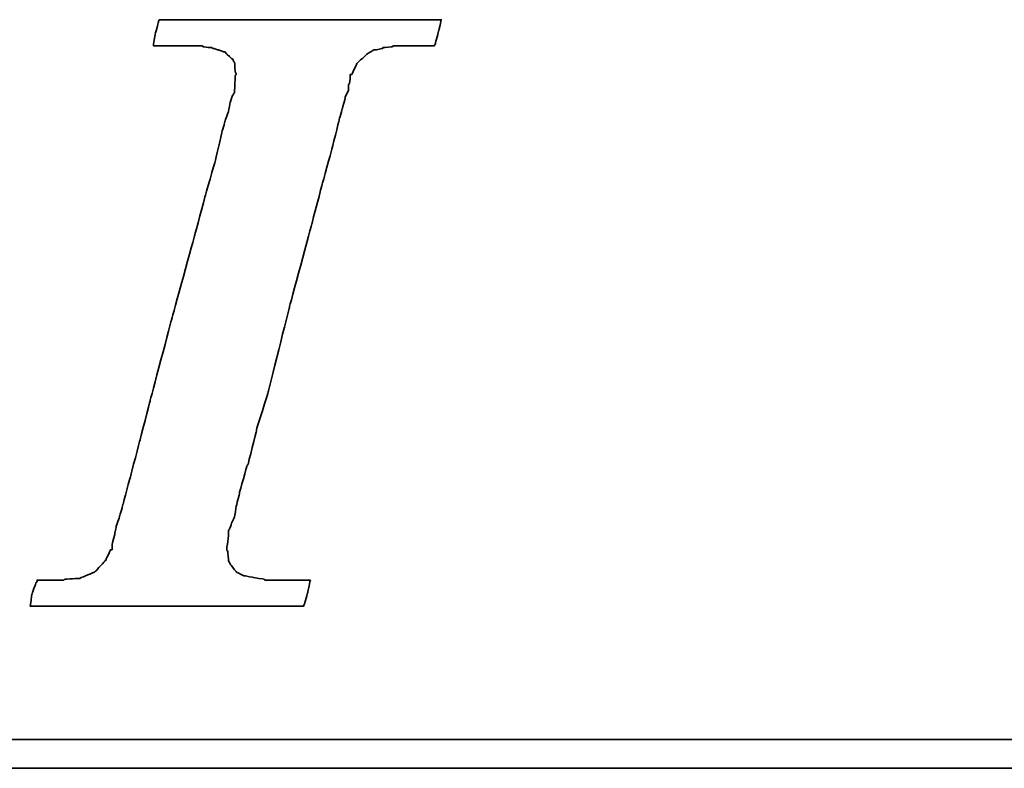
# Model space of a CAD drawing. Header units: millimetres. Extents: x 85 to 589, y 104 to 272.
# Tile 31 of 52: x 459.38 to 466.67, y 155.41 to 160.95. Entities that reach past the tile are written whole.
import ezdxf

# ---------------------------------------------------------------- set-up
doc = ezdxf.new("R2010")
doc.units = ezdxf.units.MM
doc.header["$LTSCALE"] = 0.1
doc.layers.add('DIM', color=4, linetype='CONTINUOUS')
doc.layers.add('layer 1', color=7, linetype='CONTINUOUS')

# ---------------------------------------------------------------- blocks, each defined once
blk = doc.blocks.new('TBI MOTION logo(完整正式版)')
at = {"layer": 'layer 1', "color": 22, "lineweight": 35}
for points, knots in [([(-40.59125, -7.94375), (-40.59125, -7.94375), (-40.97375, -7.94375), (-40.97375, -7.94375), (-40.97375, -7.94375), (-40.97375, -7.94375), (-41.38125, -7.94375), (-41.38125, -7.94375), (-41.38125, -7.94375), (-41.38125, -7.94375), (-41.54875, -7.94375), (-41.54875, -7.94375), (-41.54875, -7.94375), (-41.54875, -7.94375), (-41.59875, -7.94375), (-41.59875, -7.94375), (-41.59875, -7.94375), (-41.59875, -7.94375), (-41.88375, -7.94375), (-41.88375, -7.94375), (-41.88375, -7.94375), (-41.88375, -7.94375), (-41.90875, -7.91875), (-41.90875, -7.91875), (-41.90875, -7.91875), (-41.90875, -7.91875), (-42.19875, -7.87125), (-42.19875, -7.87125), (-42.19875, -7.87125), (-42.19875, -7.87125), (-42.43875, -7.82375), (-42.43875, -7.82375), (-42.43875, -7.82375), (-42.43875, -7.82375), (-42.45875, -7.82375), (-42.45875, -7.82375), (-42.45875, -7.82375), (-42.45875, -7.82375), (-42.48625, -7.82375), (-42.48625, -7.82375), (-42.48625, -7.82375), (-42.48625, -7.82375), (-42.67625, -7.72375), (-42.67625, -7.72375), (-42.67625, -7.72375), (-42.67625, -7.72375), (-42.70125, -7.70375), (-42.70125, -7.70375), (-42.70125, -7.70375), (-42.70125, -7.70375), (-42.72375, -7.67875), (-42.72375, -7.67875), (-42.72375, -7.67875), (-42.72375, -7.67875), (-42.86875, -7.48875), (-42.86875, -7.48875), (-42.86875, -7.48875), (-42.86875, -7.48875), (-42.89375, -7.43875), (-42.89375, -7.43875), (-42.89375, -7.43875), (-42.89375, -7.43875), (-42.91875, -7.38875), (-42.91875, -7.38875), (-42.91875, -7.38875), (-42.91875, -7.38875), (-42.93875, -7.12875), (-42.93875, -7.12875), (-42.93875, -7.12875), (-42.93875, -7.12875), (-42.96375, -7.10375), (-42.96375, -7.10375), (-42.96375, -7.10375), (-42.96375, -7.10375), (-42.96375, -7.05375), (-42.96375, -7.05375), (-42.96375, -7.05375), (-42.96375, -7.05375), (-42.96375, -7.00875), (-42.96375, -7.00875), (-42.96375, -7.00875), (-42.96375, -7.00875), (-42.91875, -6.69625), (-42.91875, -6.69625), (-42.91875, -6.69625), (-42.91875, -6.69625), (-42.91875, -6.62375), (-42.91875, -6.62375), (-42.91875, -6.62375), (-42.91875, -6.62375), (-42.91875, -6.59625), (-42.91875, -6.59625), (-42.91875, -6.59625), (-42.91875, -6.59625), (-42.91875, -6.57375), (-42.91875, -6.57375), (-42.91875, -6.57375), (-42.91875, -6.57375), (-42.91875, -6.52875), (-42.91875, -6.52875), (-42.91875, -6.52875), (-42.91875, -6.52875), (-42.89375, -6.50375), (-42.89375, -6.50375), (-42.89375, -6.50375), (-42.89375, -6.50375), (-42.84375, -6.38375), (-42.84375, -6.38375), (-42.84375, -6.38375), (-42.84375, -6.38375), (-42.84375, -6.35875), (-42.84375, -6.35875), (-42.84375, -6.35875), (-42.84375, -6.35875), (-42.74625, -6.14375), (-42.74625, -6.14375), (-42.74625, -6.14375), (-42.74625, -6.14375), (-42.70125, -5.85375), (-42.70125, -5.85375), (-42.70125, -5.85375), (-42.70125, -5.85375), (-42.60375, -5.47125), (-42.60375, -5.47125), (-42.60375, -5.47125), (-42.60375, -5.47125), (-42.60375, -5.44875), (-42.60375, -5.44875), (-42.60375, -5.44875), (-42.60375, -5.44875), (-42.38875, -4.67875), (-42.38875, -4.67875), (-42.38875, -4.67875), (-42.38875, -4.67875), (-42.36375, -4.65375), (-42.36375, -4.65375), (-42.36375, -4.65375), (-42.36375, -4.65375), (-42.12375, -3.69625), (-42.12375, -3.69625), (-42.12375, -3.69625), (-42.12375, -3.69625), (-42.12375, -3.67374), (-42.12375, -3.67374), (-42.12375, -3.67374), (-42.12375, -3.67374), (-41.78875, -2.59374), (-41.78875, -2.59374), (-41.78875, -2.59374), (-41.78875, -2.59374), (-41.18875, -0.19375), (-41.18875, -0.19375), (-41.18875, -0.19375), (-41.18875, -0.19375), (-40.54375, 2.20624), (-40.54375, 2.20624), (-40.54375, 2.20624), (-40.54375, 2.20624), (-40.25375, 3.30875), (-40.25375, 3.30875), (-40.25375, 3.30875), (-40.25375, 3.30875), (-39.98875, 4.27125), (-39.98875, 4.27125), (-39.98875, 4.27125), (-39.98875, 4.27125), (-39.77375, 5.13125), (-39.77375, 5.13125), (-39.77375, 5.13125), (-39.77375, 5.13125), (-39.67875, 5.47125), (-39.67875, 5.47125), (-39.67875, 5.47125), (-39.67875, 5.47125), (-39.60375, 5.75625), (-39.60375, 5.75625), (-39.60375, 5.75625), (-39.60375, 5.75625), (-39.60375, 5.78125), (-39.60375, 5.78125), (-39.60375, 5.78125), (-39.60375, 5.78125), (-39.50875, 5.97125), (-39.50875, 5.97125), (-39.50875, 5.97125), (-39.50875, 5.97125), (-39.50875, 6.13875), (-39.50875, 6.13875), (-39.50875, 6.13875), (-39.50875, 6.13875), (-39.48625, 6.16625), (-39.48625, 6.16625), (-39.48625, 6.16625), (-39.48625, 6.16625), (-39.46125, 6.28625), (-39.46125, 6.28625), (-39.46125, 6.28625), (-39.46125, 6.28625), (-39.46125, 6.42625), (-39.46125, 6.42625), (-39.46125, 6.42625), (-39.46125, 6.42625), (-39.41375, 6.42625), (-39.41375, 6.42625), (-39.41375, 6.42625), (-39.41375, 6.42625), (-39.29375, 6.69125), (-39.29375, 6.69125), (-39.29375, 6.69125), (-39.29375, 6.69125), (-39.26875, 6.74125), (-39.26875, 6.74125), (-39.26875, 6.74125), (-39.26875, 6.74125), (-39.24375, 6.76625), (-39.24375, 6.76625), (-39.24375, 6.76625), (-39.24375, 6.76625), (-38.98375, 7.00624), (-38.98375, 7.00624), (-38.98375, 7.00624), (-38.98375, 7.00624), (-38.95625, 7.02624), (-38.95625, 7.02624), (-38.95625, 7.02624), (-38.95625, 7.02624), (-38.78875, 7.12624), (-38.78875, 7.12624), (-38.78875, 7.12624), (-38.78875, 7.12624), (-38.76375, 7.12624), (-38.76375, 7.12624), (-38.76375, 7.12624), (-38.76375, 7.12624), (-38.74375, 7.12624), (-38.74375, 7.12624), (-38.74375, 7.12624), (-38.74375, 7.12624), (-38.52875, 7.17125), (-38.52875, 7.17125), (-38.52875, 7.17125), (-38.52875, 7.17125), (-38.52875, 7.19624), (-38.52875, 7.19624), (-38.52875, 7.19624), (-38.52875, 7.19624), (-38.50375, 7.19624), (-38.50375, 7.19624), (-38.50375, 7.19624), (-38.50375, 7.19624), (-38.26125, 7.21875), (-38.26125, 7.21875), (-38.26125, 7.21875), (-38.26125, 7.21875), (-38.23875, 7.24624), (-38.23875, 7.24624), (-38.23875, 7.24624), (-38.23875, 7.24624), (-38.21625, 7.24624), (-38.21625, 7.24624), (-38.21625, 7.24624), (-38.21625, 7.24624), (-38.18875, 7.24624), (-38.18875, 7.24624), (-38.18875, 7.24624), (-38.18875, 7.24624), (-37.90375, 7.24624), (-37.90375, 7.24624), (-37.90375, 7.24624), (-37.90375, 7.24624), (-37.85375, 7.24624), (-37.85375, 7.24624), (-37.85375, 7.24624), (-37.85375, 7.24624), (-37.75875, 7.24624), (-37.75875, 7.24624), (-37.75875, 7.24624), (-37.75875, 7.24624), (-37.42375, 7.24624), (-37.42375, 7.24624), (-37.42375, 7.24624), (-37.42375, 7.24624), (-37.08875, 7.24624), (-37.08875, 7.24624), (-37.08875, 7.24624), (-37.08875, 7.24624), (-37.06375, 7.24624), (-37.06375, 7.24624), (-37.06375, 7.24624), (-37.06375, 7.24624), (-37.06375, 7.26624), (-37.06375, 7.26624), (-37.06375, 7.26624), (-37.06375, 7.26624), (-37.03875, 7.29125), (-37.03875, 7.29125), (-37.03875, 7.29125), (-37.03875, 7.29125), (-37.03875, 7.31625), (-37.03875, 7.31625), (-37.03875, 7.31625), (-37.03875, 7.31625), (-36.94125, 7.67625), (-36.94125, 7.67625), (-36.94125, 7.67625), (-36.94125, 7.67625), (-36.86875, 7.98625), (-36.86875, 7.98625), (-36.86875, 7.98625), (-36.86875, 7.98625), (-36.98875, 7.98625), (-36.98875, 7.98625), (-36.98875, 7.98625), (-36.98875, 7.98625), (-37.42375, 7.98625), (-37.42375, 7.98625), (-37.42375, 7.98625), (-37.42375, 7.98625), (-37.94875, 7.98625), (-37.94875, 7.98625), (-37.94875, 7.98625), (-37.94875, 7.98625), (-38.57375, 7.98625), (-38.57375, 7.98625), (-38.57375, 7.98625), (-38.57375, 7.98625), (-39.29375, 7.98625), (-39.29375, 7.98625), (-39.29375, 7.98625), (-39.29375, 7.98625), (-40.82875, 7.98625), (-40.82875, 7.98625), (-40.82875, 7.98625), (-40.82875, 7.98625), (-42.36375, 7.98625), (-42.36375, 7.98625), (-42.36375, 7.98625), (-42.36375, 7.98625), (-43.08375, 7.98625), (-43.08375, 7.98625), (-43.08375, 7.98625), (-43.08375, 7.98625), (-43.70875, 7.98625), (-43.70875, 7.98625), (-43.70875, 7.98625), (-43.70875, 7.98625), (-44.23375, 7.98625), (-44.23375, 7.98625), (-44.23375, 7.98625), (-44.23375, 7.98625), (-44.66875, 7.98625), (-44.66875, 7.98625), (-44.66875, 7.98625), (-44.66875, 7.98625), (-44.88375, 7.98625), (-44.88375, 7.98625), (-44.88375, 7.98625), (-44.88375, 7.98625), (-44.90875, 7.94125), (-44.90875, 7.94125), (-44.90875, 7.94125), (-44.90875, 7.94125), (-44.90875, 7.91625), (-44.90875, 7.91625), (-44.90875, 7.91625), (-44.90875, 7.91625), (-45.00375, 7.55625), (-45.00375, 7.55625), (-45.00375, 7.55625), (-45.00375, 7.55625), (-45.05375, 7.24624), (-45.05375, 7.24624), (-45.05375, 7.24624), (-45.05375, 7.24624), (-44.61875, 7.24624), (-44.61875, 7.24624), (-44.61875, 7.24624), (-44.61875, 7.24624), (-44.11375, 7.24624), (-44.11375, 7.24624), (-44.11375, 7.24624), (-44.11375, 7.24624), (-43.99375, 7.24624), (-43.99375, 7.24624), (-43.99375, 7.24624), (-43.99375, 7.24624), (-43.94625, 7.24624), (-43.94625, 7.24624), (-43.94625, 7.24624), (-43.94625, 7.24624), (-43.92374, 7.24624), (-43.92374, 7.24624), (-43.92374, 7.24624), (-43.92374, 7.24624), (-43.65875, 7.24624), (-43.65875, 7.24624), (-43.65875, 7.24624), (-43.65875, 7.24624), (-43.63875, 7.21875), (-43.63875, 7.21875), (-43.63875, 7.21875), (-43.63875, 7.21875), (-43.46875, 7.19624), (-43.46875, 7.19624), (-43.46875, 7.19624), (-43.46875, 7.19624), (-43.39875, 7.19624), (-43.39875, 7.19624), (-43.39875, 7.19624), (-43.39875, 7.19624), (-43.37125, 7.17125), (-43.37125, 7.17125), (-43.37125, 7.17125), (-43.37125, 7.17125), (-43.34875, 7.17125), (-43.34875, 7.17125), (-43.34875, 7.17125), (-43.34875, 7.17125), (-43.20375, 7.12624), (-43.20375, 7.12624), (-43.20375, 7.12624), (-43.20375, 7.12624), (-43.05875, 7.07624), (-43.05875, 7.07624), (-43.05875, 7.07624), (-43.05875, 7.07624), (-43.01375, 7.07624), (-43.01375, 7.07624), (-43.01375, 7.07624), (-43.01375, 7.07624), (-42.98875, 7.02624), (-42.98875, 7.02624), (-42.98875, 7.02624), (-42.98875, 7.02624), (-42.79875, 6.86125), (-42.79875, 6.86125), (-42.79875, 6.86125), (-42.79875, 6.86125), (-42.77375, 6.81125), (-42.77375, 6.81125), (-42.77375, 6.81125), (-42.77375, 6.81125), (-42.74625, 6.76625), (-42.74625, 6.76625), (-42.74625, 6.76625), (-42.74625, 6.76625), (-42.72375, 6.47625), (-42.72375, 6.47625), (-42.72375, 6.47625), (-42.72375, 6.47625), (-42.70125, 6.45124), (-42.70125, 6.45124), (-42.70125, 6.45124), (-42.70125, 6.45124), (-42.70125, 6.42625), (-42.70125, 6.42625), (-42.70125, 6.42625), (-42.70125, 6.42625), (-42.72375, 6.40625), (-42.72375, 6.40625), (-42.72375, 6.40625), (-42.72375, 6.40625), (-42.74625, 5.97125), (-42.74625, 5.97125), (-42.74625, 5.97125), (-42.74625, 5.97125), (-42.74625, 5.94625), (-42.74625, 5.94625), (-42.74625, 5.94625), (-42.74625, 5.94625), (-42.74625, 5.92625), (-42.74625, 5.92625), (-42.74625, 5.92625), (-42.74625, 5.92625), (-42.77375, 5.87625), (-42.77375, 5.87625), (-42.77375, 5.87625), (-42.77375, 5.87625), (-42.81875, 5.80625), (-42.81875, 5.80625), (-42.81875, 5.80625), (-42.81875, 5.80625), (-42.86875, 5.63625), (-42.86875, 5.63625), (-42.86875, 5.63625), (-42.86875, 5.63625), (-42.91875, 5.39625), (-42.91875, 5.39625), (-42.91875, 5.39625), (-42.91875, 5.39625), (-42.91875, 5.37124), (-42.91875, 5.37124), (-42.91875, 5.37124), (-42.91875, 5.37124), (-43.01375, 5.10874), (-43.01375, 5.10874), (-43.01375, 5.10874), (-43.01375, 5.10874), (-43.10875, 4.77124), (-43.10875, 4.77124), (-43.10875, 4.77124), (-43.10875, 4.77124), (-43.29875, 3.95625), (-43.29875, 3.95625), (-43.29875, 3.95625), (-43.29875, 3.95625), (-43.58875, 2.95125), (-43.58875, 2.95125), (-43.58875, 2.95125), (-43.58875, 2.95125), (-43.87375, 1.87125), (-43.87375, 1.87125), (-43.87375, 1.87125), (-43.87375, 1.87125), (-44.52625, -0.50374), (-44.52625, -0.50374), (-44.52625, -0.50374), (-44.52625, -0.50374), (-45.14875, -2.85375), (-45.14875, -2.85375), (-45.14875, -2.85375), (-45.14875, -2.85375), (-45.43375, -3.95875), (-45.43375, -3.95875), (-45.43375, -3.95875), (-45.43375, -3.95875), (-45.69875, -4.96875), (-45.69875, -4.96875), (-45.69875, -4.96875), (-45.69875, -4.96875), (-45.91375, -5.78375), (-45.91375, -5.78375), (-45.91375, -5.78375), (-45.91375, -5.78375), (-46.01375, -6.11875), (-46.01375, -6.11875), (-46.01375, -6.11875), (-46.01375, -6.11875), (-46.01375, -6.14375), (-46.01375, -6.14375), (-46.01375, -6.14375), (-46.01375, -6.14375), (-46.10875, -6.40875), (-46.10875, -6.40875), (-46.10875, -6.40875), (-46.10875, -6.40875), (-46.15375, -6.64875), (-46.15375, -6.64875), (-46.15375, -6.64875), (-46.15375, -6.64875), (-46.20375, -6.83875), (-46.20375, -6.83875), (-46.20375, -6.83875), (-46.20375, -6.83875), (-46.22875, -6.93375), (-46.22875, -6.93375), (-46.22875, -6.93375), (-46.22875, -6.93375), (-46.22875, -7.07875), (-46.22875, -7.07875), (-46.22875, -7.07875), (-46.22875, -7.07875), (-46.27375, -7.07875), (-46.27375, -7.07875), (-46.27375, -7.07875), (-46.27375, -7.07875), (-46.39375, -7.34375), (-46.39375, -7.34375), (-46.39375, -7.34375), (-46.39375, -7.34375), (-46.39375, -7.36875), (-46.39375, -7.36875), (-46.39375, -7.36875), (-46.39375, -7.36875), (-46.42125, -7.38875), (-46.42125, -7.38875), (-46.42125, -7.38875), (-46.42125, -7.38875), (-46.68375, -7.67875), (-46.68375, -7.67875), (-46.68375, -7.67875), (-46.68375, -7.67875), (-46.70875, -7.70375), (-46.70875, -7.70375), (-46.70875, -7.70375), (-46.70875, -7.70375), (-46.75375, -7.72375), (-46.75375, -7.72375), (-46.75375, -7.72375), (-46.75375, -7.72375), (-47.08875, -7.87125), (-47.08875, -7.87125), (-47.08875, -7.87125), (-47.08875, -7.87125), (-47.11625, -7.87125), (-47.11625, -7.87125), (-47.11625, -7.87125), (-47.11625, -7.87125), (-47.13875, -7.89375), (-47.13875, -7.89375), (-47.13875, -7.89375), (-47.13875, -7.89375), (-47.56875, -7.91875), (-47.56875, -7.91875), (-47.56875, -7.91875), (-47.56875, -7.91875), (-47.59625, -7.94375), (-47.59625, -7.94375), (-47.59625, -7.94375), (-47.59625, -7.94375), (-47.64375, -7.94375), (-47.64375, -7.94375), (-47.64375, -7.94375), (-47.64375, -7.94375), (-47.73625, -7.94375), (-47.73625, -7.94375), (-47.73625, -7.94375), (-47.73625, -7.94375), (-48.07375, -7.94375), (-48.07375, -7.94375), (-48.07375, -7.94375), (-48.07375, -7.94375), (-48.36125, -7.94375), (-48.36125, -7.94375), (-48.36125, -7.94375), (-48.36125, -7.94375), (-48.36125, -7.96625), (-48.36125, -7.96625), (-48.36125, -7.96625), (-48.36125, -7.96625), (-48.36125, -7.99125), (-48.36125, -7.99125), (-48.36125, -7.99125), (-48.36125, -7.99125), (-48.38875, -8.01375), (-48.38875, -8.01375), (-48.38875, -8.01375), (-48.38875, -8.01375), (-48.50875, -8.34875), (-48.50875, -8.34875), (-48.50875, -8.34875), (-48.50875, -8.34875), (-48.55375, -8.68625), (-48.55375, -8.68625), (-48.55375, -8.68625), (-48.55375, -8.68625), (-48.45875, -8.68625), (-48.45875, -8.68625), (-48.45875, -8.68625), (-48.45875, -8.68625), (-48.07375, -8.68625), (-48.07375, -8.68625), (-48.07375, -8.68625), (-48.07375, -8.68625), (-47.52375, -8.68625), (-47.52375, -8.68625), (-47.52375, -8.68625), (-47.52375, -8.68625), (-46.92375, -8.68625), (-46.92375, -8.68625), (-46.92375, -8.68625), (-46.92375, -8.68625), (-46.25375, -8.68625), (-46.25375, -8.68625), (-46.25375, -8.68625), (-46.25375, -8.68625), (-46.20375, -8.68625), (-46.20375, -8.68625), (-46.20375, -8.68625), (-46.20375, -8.68625), (-44.71375, -8.68625), (-44.71375, -8.68625), (-44.71375, -8.68625), (-44.71375, -8.68625), (-43.22875, -8.68625), (-43.22875, -8.68625), (-43.22875, -8.68625), (-43.22875, -8.68625), (-42.55875, -8.68625), (-42.55875, -8.68625), (-42.55875, -8.68625), (-42.55875, -8.68625), (-42.50875, -8.68625), (-42.50875, -8.68625), (-42.50875, -8.68625), (-42.50875, -8.68625), (-41.93375, -8.68625), (-41.93375, -8.68625), (-41.93375, -8.68625), (-41.93375, -8.68625), (-41.38125, -8.68625), (-41.38125, -8.68625), (-41.38125, -8.68625), (-41.38125, -8.68625), (-40.97375, -8.68625), (-40.97375, -8.68625), (-40.97375, -8.68625), (-40.97375, -8.68625), (-40.78125, -8.68625), (-40.78125, -8.68625), (-40.78125, -8.68625), (-40.78125, -8.68625), (-40.78125, -8.63875), (-40.78125, -8.63875), (-40.78125, -8.63875), (-40.78125, -8.63875), (-40.75875, -8.63875), (-40.75875, -8.63875), (-40.75875, -8.63875), (-40.75875, -8.63875), (-40.66375, -8.27875), (-40.66375, -8.27875), (-40.66375, -8.27875), (-40.66375, -8.27875), (-40.59125, -7.94375), (-40.59125, -7.94375)], [0, 0, 0, 0, 0.00558659, 0.00558659, 0.00558659, 0.0055866, 0.01117318, 0.01117318, 0.01117318, 0.01117319, 0.01675978, 0.01675978, 0.01675978, 0.01675979, 0.02234637, 0.02234637, 0.02234637, 0.02234638, 0.02793296, 0.02793296, 0.02793296, 0.02793297, 0.03351955, 0.03351955, 0.03351955, 0.03351956, 0.03910615, 0.03910615, 0.03910615, 0.03910616, 0.04469274, 0.04469274, 0.04469274, 0.04469275, 0.05027933, 0.05027933, 0.05027933, 0.05027934, 0.05586592, 0.05586592, 0.05586592, 0.05586593, 0.06145251, 0.06145251, 0.06145251, 0.06145252, 0.06703911, 0.06703911, 0.06703911, 0.06703912, 0.0726257, 0.0726257, 0.0726257, 0.07262571, 0.07821229, 0.07821229, 0.07821229, 0.0782123, 0.08379888, 0.08379888, 0.08379888, 0.08379889, 0.08938547, 0.08938547, 0.08938547, 0.08938548, 0.09497207, 0.09497207, 0.09497207, 0.09497208, 0.10055866, 0.10055866, 0.10055866, 0.10055867, 0.10614525, 0.10614525, 0.10614525, 0.10614526, 0.11173184, 0.11173184, 0.11173184, 0.11173185, 0.11731844, 0.11731844, 0.11731844, 0.11731845, 0.12290503, 0.12290503, 0.12290503, 0.12290504, 0.12849162, 0.12849162, 0.12849162, 0.12849163, 0.13407821, 0.13407821, 0.13407821, 0.13407822, 0.1396648, 0.1396648, 0.1396648, 0.13966481, 0.1452514, 0.1452514, 0.1452514, 0.14525141, 0.15083799, 0.15083799, 0.15083799, 0.150838, 0.15642458, 0.15642458, 0.15642458, 0.15642459, 0.16201117, 0.16201117, 0.16201117, 0.16201118, 0.16759777, 0.16759777, 0.16759777, 0.16759778, 0.17318436, 0.17318436, 0.17318436, 0.17318437, 0.17877095, 0.17877095, 0.17877095, 0.17877096, 0.18435754, 0.18435754, 0.18435754, 0.18435755, 0.18994413, 0.18994413, 0.18994413, 0.18994414, 0.19553073, 0.19553073, 0.19553073, 0.19553074, 0.20111732, 0.20111732, 0.20111732, 0.20111733, 0.20670391, 0.20670391, 0.20670391, 0.20670392, 0.2122905, 0.2122905, 0.2122905, 0.21229051, 0.21787709, 0.21787709, 0.21787709, 0.2178771, 0.22346369, 0.22346369, 0.22346369, 0.2234637, 0.22905028, 0.22905028, 0.22905028, 0.22905029, 0.23463687, 0.23463687, 0.23463687, 0.23463688, 0.24022346, 0.24022346, 0.24022346, 0.24022347, 0.24581006, 0.24581006, 0.24581006, 0.24581007, 0.25139665, 0.25139665, 0.25139665, 0.25139666, 0.25698324, 0.25698324, 0.25698324, 0.25698325, 0.26256983, 0.26256983, 0.26256983, 0.26256984, 0.26815642, 0.26815642, 0.26815642, 0.26815643, 0.27374302, 0.27374302, 0.27374302, 0.27374303, 0.27932961, 0.27932961, 0.27932961, 0.27932962, 0.2849162, 0.2849162, 0.2849162, 0.28491621, 0.29050279, 0.29050279, 0.29050279, 0.2905028, 0.29608939, 0.29608939, 0.29608939, 0.2960894, 0.30167598, 0.30167598, 0.30167598, 0.30167599, 0.30726257, 0.30726257, 0.30726257, 0.30726258, 0.31284916, 0.31284916, 0.31284916, 0.31284917, 0.31843575, 0.31843575, 0.31843575, 0.31843576, 0.32402235, 0.32402235, 0.32402235, 0.32402236, 0.32960894, 0.32960894, 0.32960894, 0.32960895, 0.33519553, 0.33519553, 0.33519553, 0.33519554, 0.34078212, 0.34078212, 0.34078212, 0.34078213, 0.34636872, 0.34636872, 0.34636872, 0.34636873, 0.35195531, 0.35195531, 0.35195531, 0.35195532, 0.3575419, 0.3575419, 0.3575419, 0.35754191, 0.36312849, 0.36312849, 0.36312849, 0.3631285, 0.36871508, 0.36871508, 0.36871508, 0.36871509, 0.37430168, 0.37430168, 0.37430168, 0.37430169, 0.37988827, 0.37988827, 0.37988827, 0.37988828, 0.38547486, 0.38547486, 0.38547486, 0.38547487, 0.39106145, 0.39106145, 0.39106145, 0.39106146, 0.39664804, 0.39664804, 0.39664804, 0.39664805, 0.40223464, 0.40223464, 0.40223464, 0.40223465, 0.40782123, 0.40782123, 0.40782123, 0.40782124, 0.41340782, 0.41340782, 0.41340782, 0.41340783, 0.41899441, 0.41899441, 0.41899441, 0.41899442, 0.42458101, 0.42458101, 0.42458101, 0.42458102, 0.4301676, 0.4301676, 0.4301676, 0.43016761, 0.43575419, 0.43575419, 0.43575419, 0.4357542, 0.44134078, 0.44134078, 0.44134078, 0.44134079, 0.44692737, 0.44692737, 0.44692737, 0.44692738, 0.45251397, 0.45251397, 0.45251397, 0.45251398, 0.45810056, 0.45810056, 0.45810056, 0.45810057, 0.46368715, 0.46368715, 0.46368715, 0.46368716, 0.46927374, 0.46927374, 0.46927374, 0.46927375, 0.47486034, 0.47486034, 0.47486034, 0.47486035, 0.48044693, 0.48044693, 0.48044693, 0.48044694, 0.48603352, 0.48603352, 0.48603352, 0.48603353, 0.49162011, 0.49162011, 0.49162011, 0.49162012, 0.4972067, 0.4972067, 0.4972067, 0.49720671, 0.5027933, 0.5027933, 0.5027933, 0.50279331, 0.50837989, 0.50837989, 0.50837989, 0.5083799, 0.51396648, 0.51396648, 0.51396648, 0.51396649, 0.51955307, 0.51955307, 0.51955307, 0.51955308, 0.52513966, 0.52513966, 0.52513966, 0.52513967, 0.53072626, 0.53072626, 0.53072626, 0.53072627, 0.53631285, 0.53631285, 0.53631285, 0.53631286, 0.54189944, 0.54189944, 0.54189944, 0.54189945, 0.54748603, 0.54748603, 0.54748603, 0.54748604, 0.55307263, 0.55307263, 0.55307263, 0.55307264, 0.55865922, 0.55865922, 0.55865922, 0.55865923, 0.56424581, 0.56424581, 0.56424581, 0.56424582, 0.5698324, 0.5698324, 0.5698324, 0.56983241, 0.57541899, 0.57541899, 0.57541899, 0.575419, 0.58100559, 0.58100559, 0.58100559, 0.5810056, 0.58659218, 0.58659218, 0.58659218, 0.58659219, 0.59217877, 0.59217877, 0.59217877, 0.59217878, 0.59776536, 0.59776536, 0.59776536, 0.59776537, 0.60335196, 0.60335196, 0.60335196, 0.60335197, 0.60893855, 0.60893855, 0.60893855, 0.60893856, 0.61452514, 0.61452514, 0.61452514, 0.61452515, 0.62011173, 0.62011173, 0.62011173, 0.62011174, 0.62569832, 0.62569832, 0.62569832, 0.62569833, 0.63128492, 0.63128492, 0.63128492, 0.63128493, 0.63687151, 0.63687151, 0.63687151, 0.63687152, 0.6424581, 0.6424581, 0.6424581, 0.64245811, 0.64804469, 0.64804469, 0.64804469, 0.6480447, 0.65363128, 0.65363128, 0.65363128, 0.65363129, 0.65921788, 0.65921788, 0.65921788, 0.65921789, 0.66480447, 0.66480447, 0.66480447, 0.66480448, 0.67039106, 0.67039106, 0.67039106, 0.67039107, 0.67597765, 0.67597765, 0.67597765, 0.67597766, 0.68156425, 0.68156425, 0.68156425, 0.68156426, 0.68715084, 0.68715084, 0.68715084, 0.68715085, 0.69273743, 0.69273743, 0.69273743, 0.69273744, 0.69832402, 0.69832402, 0.69832402, 0.69832403, 0.70391061, 0.70391061, 0.70391061, 0.70391062, 0.70949721, 0.70949721, 0.70949721, 0.70949722, 0.7150838, 0.7150838, 0.7150838, 0.71508381, 0.72067039, 0.72067039, 0.72067039, 0.7206704, 0.72625698, 0.72625698, 0.72625698, 0.72625699, 0.73184358, 0.73184358, 0.73184358, 0.73184359, 0.73743017, 0.73743017, 0.73743017, 0.73743018, 0.74301676, 0.74301676, 0.74301676, 0.74301677, 0.74860335, 0.74860335, 0.74860335, 0.74860336, 0.75418994, 0.75418994, 0.75418994, 0.75418995, 0.75977654, 0.75977654, 0.75977654, 0.75977655, 0.76536313, 0.76536313, 0.76536313, 0.76536314, 0.77094972, 0.77094972, 0.77094972, 0.77094973, 0.77653631, 0.77653631, 0.77653631, 0.77653632, 0.78212291, 0.78212291, 0.78212291, 0.78212292, 0.7877095, 0.7877095, 0.7877095, 0.78770951, 0.79329609, 0.79329609, 0.79329609, 0.7932961, 0.79888268, 0.79888268, 0.79888268, 0.79888269, 0.80446927, 0.80446927, 0.80446927, 0.80446928, 0.81005587, 0.81005587, 0.81005587, 0.81005588, 0.81564246, 0.81564246, 0.81564246, 0.81564247, 0.82122905, 0.82122905, 0.82122905, 0.82122906, 0.82681564, 0.82681564, 0.82681564, 0.82681565, 0.83240223, 0.83240223, 0.83240223, 0.83240224, 0.83798883, 0.83798883, 0.83798883, 0.83798884, 0.84357542, 0.84357542, 0.84357542, 0.84357543, 0.84916201, 0.84916201, 0.84916201, 0.84916202, 0.8547486, 0.8547486, 0.8547486, 0.85474861, 0.8603352, 0.8603352, 0.8603352, 0.86033521, 0.86592179, 0.86592179, 0.86592179, 0.8659218, 0.87150838, 0.87150838, 0.87150838, 0.87150839, 0.87709497, 0.87709497, 0.87709497, 0.87709498, 0.88268156, 0.88268156, 0.88268156, 0.88268157, 0.88826816, 0.88826816, 0.88826816, 0.88826817, 0.89385475, 0.89385475, 0.89385475, 0.89385476, 0.89944134, 0.89944134, 0.89944134, 0.89944135, 0.90502793, 0.90502793, 0.90502793, 0.90502794, 0.91061453, 0.91061453, 0.91061453, 0.91061454, 0.91620112, 0.91620112, 0.91620112, 0.91620113, 0.92178771, 0.92178771, 0.92178771, 0.92178772, 0.9273743, 0.9273743, 0.9273743, 0.92737431, 0.93296089, 0.93296089, 0.93296089, 0.9329609, 0.93854749, 0.93854749, 0.93854749, 0.9385475, 0.94413408, 0.94413408, 0.94413408, 0.94413409, 0.94972067, 0.94972067, 0.94972067, 0.94972068, 0.95530726, 0.95530726, 0.95530726, 0.95530727, 0.96089385, 0.96089385, 0.96089385, 0.96089386, 0.96648045, 0.96648045, 0.96648045, 0.96648046, 0.97206704, 0.97206704, 0.97206704, 0.97206705, 0.97765363, 0.97765363, 0.97765363, 0.97765364, 0.98324022, 0.98324022, 0.98324022, 0.98324023, 0.98882682, 0.98882682, 0.98882682, 0.98882683, 0.99441341, 0.99441341, 0.99441341, 0.99441342, 1, 1, 1, 1]), ([(75.90875, -9.47875), (75.90875, -9.47875), (75.90875, -12.28625), (75.90875, -12.28625), (75.90875, -12.28625), (75.90875, -12.28625), (75.90875, -12.47875), (75.90875, -12.47875), (75.90875, -12.47875), (75.90875, -12.47875), (75.71625, -12.47875), (75.71625, -12.47875), (75.71625, -12.47875), (75.71625, -12.47875), (-88.32875, -12.47875), (-88.32875, -12.47875), (-88.32875, -12.47875), (-88.32875, -12.47875), (-88.32875, -13.29375), (-88.32875, -13.29375), (-88.32875, -13.29375), (-88.32875, -13.29375), (82.89125, -13.29375), (82.89125, -13.29375), (82.89125, -13.29375), (82.89125, -13.29375), (75.90875, -9.47875), (75.90875, -9.47875)], [0, 0, 0, 0, 0.14285714, 0.14285714, 0.14285714, 0.14285715, 0.28571429, 0.28571429, 0.28571429, 0.2857143, 0.42857143, 0.42857143, 0.42857143, 0.42857144, 0.57142857, 0.57142857, 0.57142857, 0.57142858, 0.71428571, 0.71428571, 0.71428571, 0.71428572, 0.85714286, 0.85714286, 0.85714286, 0.85714287, 1, 1, 1, 1])]:
    blk.add_open_spline(points, degree=3, knots=knots, dxfattribs=at)

msp = doc.modelspace()

# ---------------------------------------------------------------- block references
at = {"layer": 'DIM', "color": 7, "xscale": 0.2606204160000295, "yscale": 0.2606204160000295, "zscale": 0.2606204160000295}
msp.add_blockref('TBI MOTION logo(完整正式版)', (472.1109, 158.8735), dxfattribs=at)

doc.saveas('drawing.dxf')
